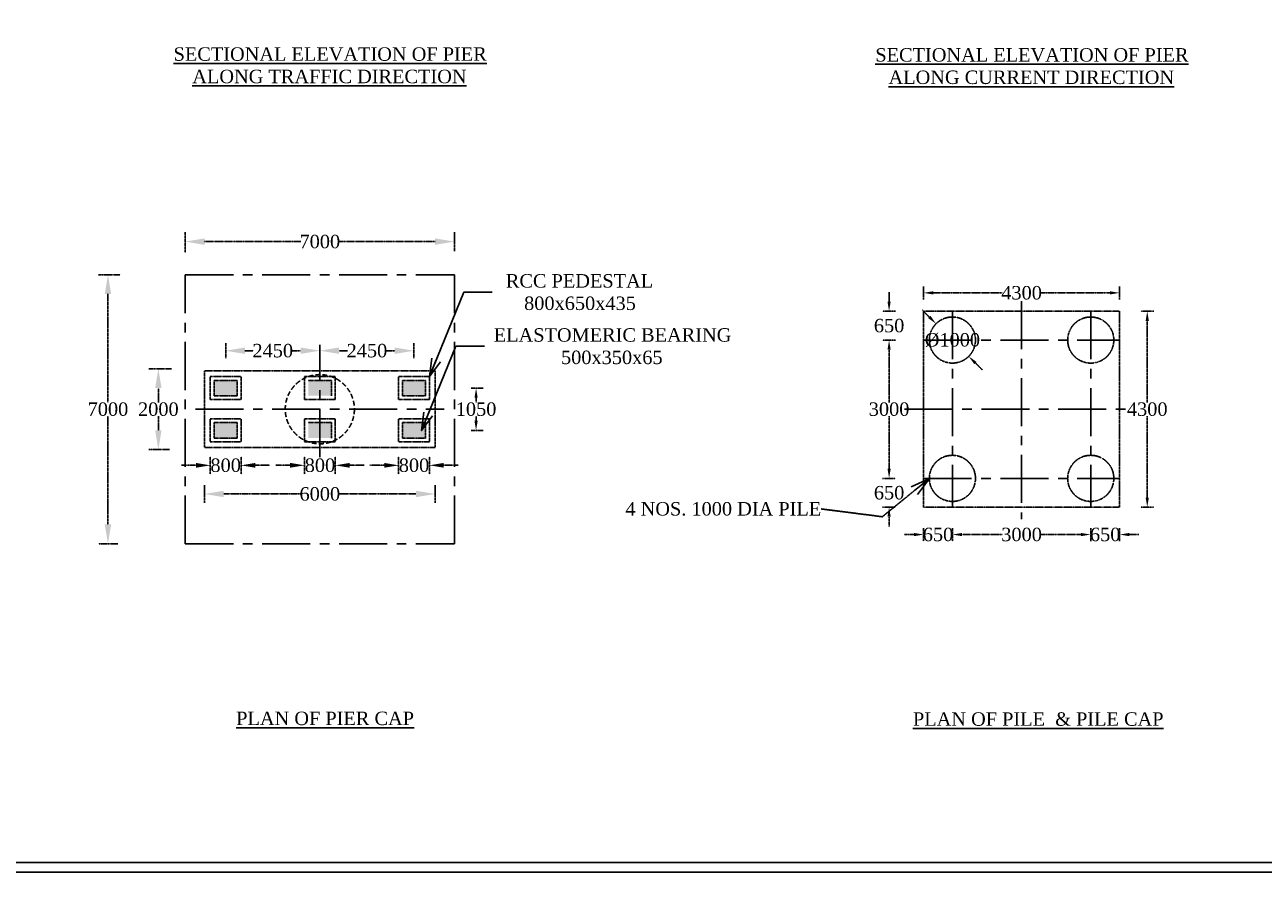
# Model space of a CAD drawing. Header units: millimetres. Extents: x 103078 to 7104496, y -104267 to 320261.
# Tile 3 of 12: x 442093 to 506543, y 90605 to 134721. Entities that reach past the tile are written whole.
import ezdxf

# ---------------------------------------------------------------- set-up
doc = ezdxf.new("R2010")
doc.units = ezdxf.units.MM
doc.header["$MEASUREMENT"] = 0
doc.linetypes.add('CENTERX2', pattern=[4, 2.5, -0.5, 0.5, -0.5])
doc.linetypes.add('HIDDEN', pattern=[0.375, 0.25, -0.125])
doc.styles.get("Standard").update_dxf_attribs({"font": 'times.ttf'})
doc.styles.add('style1', font='txt.shx', dxfattribs={"height": 1})
doc.dimstyles.get("Standard").update_dxf_attribs({"dimtxt": 400, "dimasz": 215, "dimexe": 0.18, "dimexo": 0.0625, "dimgap": 0.09, "dimtad": 0, "dimtih": 1, "dimtoh": 1, "dimdec": 0, "dimzin": 4, "dimdsep": 46, "dimtxsty": 'Standard', "dimblk": 'OPEN90', "dimcen": 0, "dimadec": 0, "dimazin": 1, "dimtfac": 1, "dimtdec": 0, "dimtix": 1, "dimtofl": 0, "dimtmove": 0, "dimatfit": 3, "dimldrblk": 'OPEN30', "dimfxl": 0, "dimtolj": 1, "dimtzin": 0, "dimarcsym": 0})

# ---------------------------------------------------------------- blocks, each defined once
blk = doc.blocks.new('*D76')
at = {"color": 0, "linetype": 'HIDDEN', "lineweight": -2, "transparency": 16777216}
for p, q in [((451448, 110296), (451448, 110297)), ((452448, 110296), (456455, 110296)), ((462448, 110296), (458441, 110296)), ((463448, 110296), (463448, 110297))]:
    blk.add_line(p, q, dxfattribs=at)
at = {"color": 0, "linetype": 'HIDDEN', "transparency": 16777216}
for points in [[(452448, 110463), (452448, 110130), (451448, 110296)], [(462448, 110463), (462448, 110130), (463448, 110296)]]:
    blk.add_solid(points, dxfattribs=at)
at = {"layer": 'Defpoints', "color": 0, "linetype": 'HIDDEN', "transparency": 16777216}
for p in [(451448, 110296), (463448, 110296), (463448, 110296)]:
    blk.add_point(p, dxfattribs=at)
at = {"color": 0, "linetype": 'HIDDEN', "transparency": 16777216, "insert": (457448, 110296), "char_height": 500, "attachment_point": 5}
blk.add_mtext('\\A1;{\\H1.4x;6000}', dxfattribs=at)
blk = doc.blocks.new('*D77')
at = {"color": 0, "linetype": 'HIDDEN', "lineweight": -2, "transparency": 16777216}
for p, q in [((452548, 117754), (452548, 117754)), ((453548, 117754), (453994, 117754)), ((456448, 117754), (456002, 117754)), ((457448, 117754), (457448, 117754))]:
    blk.add_line(p, q, dxfattribs=at)
at = {"color": 0, "linetype": 'HIDDEN', "transparency": 16777216}
for points in [[(453548, 117920), (453548, 117587), (452548, 117754)], [(456448, 117920), (456448, 117587), (457448, 117754)]]:
    blk.add_solid(points, dxfattribs=at)
at = {"layer": 'Defpoints', "color": 0, "linetype": 'HIDDEN', "transparency": 16777216}
for p in [(452548, 117754), (457448, 117754), (457448, 117754)]:
    blk.add_point(p, dxfattribs=at)
at = {"color": 0, "linetype": 'HIDDEN', "transparency": 16777216, "insert": (454998, 117754), "char_height": 500, "attachment_point": 5}
blk.add_mtext('\\A1;{\\H1.4x;2450}', dxfattribs=at)
blk = doc.blocks.new('*D46')
at = {"color": 0, "linetype": 'HIDDEN', "lineweight": -2, "transparency": 16777216}
for p, q in [((457448, 117754), (457448, 117754)), ((458448, 117754), (458894, 117754)), ((461348, 117754), (460902, 117754)), ((462348, 117754), (462348, 117754))]:
    blk.add_line(p, q, dxfattribs=at)
at = {"color": 0, "linetype": 'HIDDEN', "transparency": 16777216}
for points in [[(458448, 117921), (458448, 117587), (457448, 117754)], [(461348, 117921), (461348, 117587), (462348, 117754)]]:
    blk.add_solid(points, dxfattribs=at)
at = {"layer": 'Defpoints', "color": 0, "linetype": 'HIDDEN', "transparency": 16777216}
for p in [(457448, 117754), (462348, 117754), (462348, 117754)]:
    blk.add_point(p, dxfattribs=at)
at = {"color": 0, "linetype": 'HIDDEN', "transparency": 16777216, "insert": (459898, 117754), "char_height": 500, "attachment_point": 5}
blk.add_mtext('\\A1;{\\H1.4x;2450}', dxfattribs=at)
blk = doc.blocks.new('*D78')
at = {"color": 0, "linetype": 'HIDDEN', "lineweight": -2, "transparency": 16777216}
for p, q in [((450998, 111788), (450248, 111788)), ((451748, 111788), (451748, 111788)), ((453348, 111788), (453348, 111788)), ((454098, 111788), (454848, 111788))]:
    blk.add_line(p, q, dxfattribs=at)
at = {"color": 0, "linetype": 'HIDDEN', "transparency": 16777216}
for points in [[(450998, 111913), (450998, 111663), (451748, 111788)], [(454098, 111913), (454098, 111663), (453348, 111788)]]:
    blk.add_solid(points, dxfattribs=at)
at = {"layer": 'Defpoints', "color": 0, "linetype": 'HIDDEN', "transparency": 16777216}
for p in [(451748, 111788), (453348, 111788), (453348, 111788)]:
    blk.add_point(p, dxfattribs=at)
at = {"color": 0, "linetype": 'HIDDEN', "transparency": 16777216, "insert": (452548, 111788), "char_height": 500, "attachment_point": 5}
blk.add_mtext('\\A1;{\\H1.4x;800}', dxfattribs=at)
blk = doc.blocks.new('*D47')
at = {"color": 0, "linetype": 'HIDDEN', "lineweight": -2, "transparency": 16777216}
for p, q in [((455904, 111788), (455154, 111788)), ((456654, 111788), (456654, 111788)), ((458254, 111788), (458254, 111788)), ((459004, 111788), (459754, 111788))]:
    blk.add_line(p, q, dxfattribs=at)
at = {"color": 0, "linetype": 'HIDDEN', "transparency": 16777216}
for points in [[(455904, 111913), (455904, 111663), (456654, 111788)], [(459004, 111913), (459004, 111663), (458254, 111788)]]:
    blk.add_solid(points, dxfattribs=at)
at = {"layer": 'Defpoints', "color": 0, "linetype": 'HIDDEN', "transparency": 16777216}
for p in [(456654, 111788), (458254, 111788), (458254, 111788)]:
    blk.add_point(p, dxfattribs=at)
at = {"color": 0, "linetype": 'HIDDEN', "transparency": 16777216, "insert": (457454, 111788), "char_height": 500, "attachment_point": 5}
blk.add_mtext('\\A1;{\\H1.4x;800}', dxfattribs=at)
blk = doc.blocks.new('*D48')
at = {"color": 0, "linetype": 'HIDDEN', "lineweight": -2, "transparency": 16777216}
for p, q in [((460800, 111788), (460050, 111788)), ((461550, 111788), (461550, 111788)), ((463150, 111788), (463150, 111788)), ((463900, 111788), (464650, 111788))]:
    blk.add_line(p, q, dxfattribs=at)
at = {"color": 0, "linetype": 'HIDDEN', "transparency": 16777216}
for points in [[(460800, 111913), (460800, 111663), (461550, 111788)], [(463900, 111913), (463900, 111663), (463150, 111788)]]:
    blk.add_solid(points, dxfattribs=at)
at = {"layer": 'Defpoints', "color": 0, "linetype": 'HIDDEN', "transparency": 16777216}
for p in [(461550, 111788), (463150, 111788), (463150, 111788)]:
    blk.add_point(p, dxfattribs=at)
at = {"color": 0, "linetype": 'HIDDEN', "transparency": 16777216, "insert": (462350, 111788), "char_height": 500, "attachment_point": 5}
blk.add_mtext('\\A1;{\\H1.4x;800}', dxfattribs=at)
blk = doc.blocks.new('*D79')
at = {"color": 0, "linetype": 'HIDDEN', "lineweight": -2, "transparency": 16777216}
for p, q in [((465579, 115808), (465579, 115808)), ((465579, 115308), (465579, 115065)), ((465579, 114108), (465579, 114352)), ((465579, 113608), (465579, 113608))]:
    blk.add_line(p, q, dxfattribs=at)
at = {"color": 0, "linetype": 'HIDDEN', "transparency": 16777216}
for points in [[(465496, 115308), (465663, 115308), (465579, 115808)], [(465496, 114108), (465663, 114108), (465579, 113608)]]:
    blk.add_solid(points, dxfattribs=at)
at = {"layer": 'Defpoints', "color": 0, "linetype": 'HIDDEN', "transparency": 16777216}
for p in [(465579, 115808), (465579, 113608), (465579, 113608)]:
    blk.add_point(p, dxfattribs=at)
at = {"color": 0, "linetype": 'HIDDEN', "transparency": 16777216, "insert": (465579, 114708), "char_height": 500, "attachment_point": 5}
blk.add_mtext('\\A1;{\\H1.4x;1050}', dxfattribs=at)
blk = doc.blocks.new('*D80')
at = {"color": 0, "linetype": 'HIDDEN', "lineweight": -2, "transparency": 16777216}
for p, q in [((487073, 111608), (487073, 112108)), ((487073, 111108), (487073, 111108)), ((487073, 109608), (487073, 109608)), ((487073, 109108), (487073, 108608))]:
    blk.add_line(p, q, dxfattribs=at)
at = {"color": 0, "linetype": 'HIDDEN', "transparency": 16777216}
for points in [[(486990, 111608), (487156, 111608), (487073, 111108)], [(486990, 109108), (487156, 109108), (487073, 109608)]]:
    blk.add_solid(points, dxfattribs=at)
at = {"layer": 'Defpoints', "color": 0, "linetype": 'HIDDEN', "transparency": 16777216}
for p in [(487073, 111108), (487073, 111108), (487073, 109608)]:
    blk.add_point(p, dxfattribs=at)
at = {"color": 0, "linetype": 'HIDDEN', "transparency": 16777216, "insert": (487073, 110358), "char_height": 500, "attachment_point": 5}
blk.add_mtext('\\A1;{\\H1.4x;650}', dxfattribs=at)
blk = doc.blocks.new('*D53')
at = {"color": 0, "linetype": 'HIDDEN', "lineweight": -2, "transparency": 16777216}
for p, q in [((487073, 120308), (487073, 120808)), ((487073, 119808), (487073, 119808)), ((487073, 118308), (487073, 118308)), ((487073, 117808), (487073, 117308))]:
    blk.add_line(p, q, dxfattribs=at)
at = {"color": 0, "linetype": 'HIDDEN', "transparency": 16777216}
for points in [[(486990, 120308), (487156, 120308), (487073, 119808)], [(486990, 117808), (487156, 117808), (487073, 118308)]]:
    blk.add_solid(points, dxfattribs=at)
at = {"layer": 'Defpoints', "color": 0, "linetype": 'HIDDEN', "transparency": 16777216}
for p in [(487073, 119808), (487073, 118308), (487073, 118308)]:
    blk.add_point(p, dxfattribs=at)
at = {"color": 0, "linetype": 'HIDDEN', "transparency": 16777216, "insert": (487073, 119058), "char_height": 500, "attachment_point": 5}
blk.add_mtext('\\A1;{\\H1.4x;650}', dxfattribs=at)
blk = doc.blocks.new('*D54')
at = {"color": 0, "linetype": 'HIDDEN', "lineweight": -2, "transparency": 16777216}
for p, q in [((487073, 118308), (487073, 118308)), ((487073, 117808), (487073, 115065)), ((487073, 111608), (487073, 114352)), ((487073, 111108), (487073, 111108))]:
    blk.add_line(p, q, dxfattribs=at)
at = {"color": 0, "linetype": 'HIDDEN', "transparency": 16777216}
for points in [[(486990, 117808), (487156, 117808), (487073, 118308)], [(486990, 111608), (487156, 111608), (487073, 111108)]]:
    blk.add_solid(points, dxfattribs=at)
at = {"layer": 'Defpoints', "color": 0, "linetype": 'HIDDEN', "transparency": 16777216}
for p in [(487073, 118308), (487073, 111108), (487073, 111108)]:
    blk.add_point(p, dxfattribs=at)
at = {"color": 0, "linetype": 'HIDDEN', "transparency": 16777216, "insert": (487073, 114708), "char_height": 500, "attachment_point": 5}
blk.add_mtext('\\A1;{\\H1.4x;3000}', dxfattribs=at)
blk = doc.blocks.new('*D55')
at = {"color": 0, "linetype": 'HIDDEN', "lineweight": -2, "transparency": 16777216}
for p, q in [((489165, 119510), (488812, 119864)), ((489519, 119157), (489519, 119157)), ((491216, 117460), (491216, 117460)), ((491570, 117106), (491923, 116753))]:
    blk.add_line(p, q, dxfattribs=at)
at = {"color": 0, "linetype": 'HIDDEN', "transparency": 16777216}
for points in [[(489224, 119569), (489107, 119452), (489519, 119157)], [(491629, 117165), (491511, 117047), (491216, 117460)]]:
    blk.add_solid(points, dxfattribs=at)
at = {"layer": 'Defpoints', "color": 0, "linetype": 'HIDDEN', "transparency": 16777216}
for p in [(489519, 119157), (491216, 117460), (491216, 117460)]:
    blk.add_point(p, dxfattribs=at)
at = {"color": 0, "linetype": 'HIDDEN', "transparency": 16777216, "insert": (490368, 118308), "char_height": 500, "attachment_point": 5}
blk.add_mtext('\\A1;{\\H1.4x;%%C1000}', dxfattribs=at)
blk = doc.blocks.new('*D81')
at = {"color": 0, "linetype": 'HIDDEN', "lineweight": -2, "transparency": 16777216}
for p, q in [((497068, 108184), (496568, 108184)), ((497568, 108184), (497568, 108184)), ((499068, 108184), (499068, 108184)), ((499568, 108184), (500068, 108184))]:
    blk.add_line(p, q, dxfattribs=at)
at = {"color": 0, "linetype": 'HIDDEN', "transparency": 16777216}
for points in [[(497068, 108267), (497068, 108101), (497568, 108184)], [(499568, 108267), (499568, 108101), (499068, 108184)]]:
    blk.add_solid(points, dxfattribs=at)
at = {"layer": 'Defpoints', "color": 0, "linetype": 'HIDDEN', "transparency": 16777216}
for p in [(497568, 108184), (497568, 108184), (499068, 108184)]:
    blk.add_point(p, dxfattribs=at)
at = {"color": 0, "linetype": 'HIDDEN', "transparency": 16777216, "insert": (498318, 108184), "char_height": 500, "attachment_point": 5}
blk.add_mtext('\\A1;{\\H1.4x;650}', dxfattribs=at)
blk = doc.blocks.new('*D56')
at = {"color": 0, "linetype": 'HIDDEN', "lineweight": -2, "transparency": 16777216}
for p, q in [((488368, 108184), (487868, 108184)), ((488868, 108184), (488868, 108184)), ((490368, 108184), (490368, 108184)), ((490868, 108184), (491368, 108184))]:
    blk.add_line(p, q, dxfattribs=at)
at = {"color": 0, "linetype": 'HIDDEN', "transparency": 16777216}
for points in [[(488368, 108267), (488368, 108100), (488868, 108184)], [(490868, 108267), (490868, 108100), (490368, 108184)]]:
    blk.add_solid(points, dxfattribs=at)
at = {"layer": 'Defpoints', "color": 0, "linetype": 'HIDDEN', "transparency": 16777216}
for p in [(488868, 108184), (490368, 108184), (490368, 108184)]:
    blk.add_point(p, dxfattribs=at)
at = {"color": 0, "linetype": 'HIDDEN', "transparency": 16777216, "insert": (489618, 108184), "char_height": 500, "attachment_point": 5}
blk.add_mtext('\\A1;{\\H1.4x;650}', dxfattribs=at)
blk = doc.blocks.new('*D57')
at = {"color": 0, "linetype": 'HIDDEN', "lineweight": -2, "transparency": 16777216}
for p, q in [((490368, 108184), (490368, 108184)), ((490868, 108184), (492973, 108184)), ((497068, 108184), (494962, 108184)), ((497568, 108184), (497568, 108184))]:
    blk.add_line(p, q, dxfattribs=at)
at = {"color": 0, "linetype": 'HIDDEN', "transparency": 16777216}
for points in [[(490868, 108267), (490868, 108100), (490368, 108184)], [(497068, 108267), (497068, 108100), (497568, 108184)]]:
    blk.add_solid(points, dxfattribs=at)
at = {"layer": 'Defpoints', "color": 0, "linetype": 'HIDDEN', "transparency": 16777216}
for p in [(490368, 108184), (497568, 108184), (497568, 108184)]:
    blk.add_point(p, dxfattribs=at)
at = {"color": 0, "linetype": 'HIDDEN', "transparency": 16777216, "insert": (493968, 108184), "char_height": 500, "attachment_point": 5}
blk.add_mtext('\\A1;{\\H1.4x;3000}', dxfattribs=at)
blk = doc.blocks.new('*D82')
at = {"color": 0, "linetype": 'HIDDEN', "lineweight": -2, "transparency": 16777216}
for p, q in [((488868, 120766), (488868, 120766)), ((489368, 120765), (492960, 120765)), ((498568, 120765), (494975, 120765)), ((499068, 120766), (499068, 120766))]:
    blk.add_line(p, q, dxfattribs=at)
at = {"color": 0, "linetype": 'HIDDEN', "transparency": 16777216}
for points in [[(489368, 120849), (489368, 120682), (488868, 120765)], [(498568, 120849), (498568, 120682), (499068, 120765)]]:
    blk.add_solid(points, dxfattribs=at)
at = {"layer": 'Defpoints', "color": 0, "linetype": 'HIDDEN', "transparency": 16777216}
for p in [(488868, 120765), (499068, 120765), (499068, 120765)]:
    blk.add_point(p, dxfattribs=at)
at = {"color": 0, "linetype": 'HIDDEN', "transparency": 16777216, "insert": (493968, 120765), "char_height": 500, "attachment_point": 5}
blk.add_mtext('\\A1;{\\H1.4x;4300}', dxfattribs=at)
blk = doc.blocks.new('*D83')
at = {"color": 0, "linetype": 'HIDDEN', "lineweight": -2, "transparency": 16777216}
for p, q in [((500507, 119808), (500508, 119808)), ((500507, 119308), (500507, 115065)), ((500507, 110108), (500507, 114352)), ((500507, 109608), (500508, 109608))]:
    blk.add_line(p, q, dxfattribs=at)
at = {"color": 0, "linetype": 'HIDDEN', "transparency": 16777216}
for points in [[(500424, 119308), (500591, 119308), (500507, 119808)], [(500424, 110108), (500591, 110108), (500507, 109608)]]:
    blk.add_solid(points, dxfattribs=at)
at = {"layer": 'Defpoints', "color": 0, "linetype": 'HIDDEN', "transparency": 16777216}
for p in [(500507, 119808), (500507, 109608), (500507, 109608)]:
    blk.add_point(p, dxfattribs=at)
at = {"color": 0, "linetype": 'HIDDEN', "transparency": 16777216, "insert": (500507, 114708), "char_height": 500, "attachment_point": 5}
blk.add_mtext('\\A1;{\\H1.4x;4300}', dxfattribs=at)
blk = doc.blocks.new('*D60')
at = {"color": 0, "linetype": 'HIDDEN', "lineweight": -2, "transparency": 16777216}
for p, q in [((449730, 116808), (448545, 116808)), ((449045, 115808), (449045, 115065)), ((449045, 113608), (449045, 114352)), ((449629, 112608), (448545, 112608))]:
    blk.add_line(p, q, dxfattribs=at)
at = {"color": 0, "linetype": 'HIDDEN', "transparency": 16777216}
for points in [[(448878, 115808), (449211, 115808), (449045, 116808)], [(448878, 113608), (449211, 113608), (449045, 112608)]]:
    blk.add_solid(points, dxfattribs=at)
at = {"layer": 'Defpoints', "color": 0, "linetype": 'HIDDEN', "transparency": 16777216}
for p in [(450230, 116808), (449045, 112608), (450129, 112608)]:
    blk.add_point(p, dxfattribs=at)
at = {"color": 0, "linetype": 'HIDDEN', "transparency": 16777216, "insert": (449045, 114708), "char_height": 1000, "attachment_point": 5}
blk.add_mtext('\\A1;{\\H0.7x;2000}', dxfattribs=at)
blk = doc.blocks.new('*D67')
at = {"color": 0, "linetype": 'HIDDEN', "lineweight": -2, "transparency": 16777216}
for p, q in [((450448, 122860), (450448, 123932)), ((464448, 122933), (464448, 123932)), ((451448, 123432), (456452, 123432)), ((463448, 123432), (458444, 123432))]:
    blk.add_line(p, q, dxfattribs=at)
at = {"color": 0, "linetype": 'HIDDEN', "transparency": 16777216}
for points in [[(451448, 123599), (451448, 123265), (450448, 123432)], [(463448, 123599), (463448, 123265), (464448, 123432)]]:
    blk.add_solid(points, dxfattribs=at)
at = {"layer": 'Defpoints', "color": 0, "linetype": 'HIDDEN', "transparency": 16777216}
for p in [(464448, 123432), (450448, 122360), (464448, 122433)]:
    blk.add_point(p, dxfattribs=at)
at = {"color": 0, "linetype": 'HIDDEN', "transparency": 16777216, "insert": (457448, 123432), "char_height": 1000, "attachment_point": 5}
blk.add_mtext('\\A1;{\\H0.7x;7000}', dxfattribs=at)
blk = doc.blocks.new('*D68')
at = {"color": 0, "linetype": 'HIDDEN', "lineweight": -2, "transparency": 16777216}
for p, q in [((447049, 121708), (445922, 121708)), ((446422, 120708), (446422, 115066)), ((446422, 108708), (446422, 114351)), ((446933, 107708), (445922, 107708))]:
    blk.add_line(p, q, dxfattribs=at)
at = {"color": 0, "linetype": 'HIDDEN', "transparency": 16777216}
for points in [[(446256, 120708), (446589, 120708), (446422, 121708)], [(446256, 108708), (446589, 108708), (446422, 107708)]]:
    blk.add_solid(points, dxfattribs=at)
at = {"layer": 'Defpoints', "color": 0, "linetype": 'HIDDEN', "transparency": 16777216}
for p in [(447549, 121708), (446422, 107708), (447433, 107708)]:
    blk.add_point(p, dxfattribs=at)
at = {"color": 0, "linetype": 'HIDDEN', "transparency": 16777216, "insert": (446422, 114708), "char_height": 1000, "attachment_point": 5}
blk.add_mtext('\\A1;{\\H0.7x;7000}', dxfattribs=at)

msp = doc.modelspace()

# ---------------------------------------------------------------- hatches: boundary and pattern name
at = {"linetype": 'HIDDEN'}
for points in [[(451947.8, 115408.4), (453147.8, 115408.4), (453147.8, 116208.4), (451947.8, 116208.4)], [(458047.8, 116208.4), (456847.8, 116208.4), (456847.8, 115408.4), (458047.8, 115408.4)], [(462947.8, 115408.4), (462947.8, 116208.4), (461747.8, 116208.4), (461747.8, 115408.4)], [(451947.8, 114008.4), (451947.8, 113208.4), (453147.8, 113208.4), (453147.8, 114008.4)], [(456847.8, 113208.4), (458047.8, 113208.4), (458047.8, 114008.4), (456847.8, 114008.4)], [(462947.8, 114008.4), (461747.8, 114008.4), (461747.8, 113208.4), (462947.8, 113208.4)]]:
    msp.add_hatch(color=0, dxfattribs=at).paths.add_polyline_path(points)

# ---------------------------------------------------------------- linework, layer by layer
at = {"color": 0, "linetype": 'CENTERX2', "ltscale": 1000}
for p, q in [((450447.8, 121708.4), (464447.8, 121708.4)), ((450447.8, 107708.4), (450447.8, 121708.4)), ((464447.8, 107708.4), (464447.8, 121708.4)), ((493967.6, 120329), (493967.6, 108985.8)), ((490367.6, 119808.4), (490367.6, 109608.4)), ((497567.6, 119808.4), (497567.6, 109608.4)), ((457447.8, 112207.3), (457447.8, 118053.3)), ((488867.6, 118308.4), (499067.6, 118308.4)), ((450972.7, 114708.4), (463921.1, 114708.4)), ((457447.8, 114708.4), (457447.8, 112207.3)), ((487873.3, 114708.4), (499785.5, 114708.4)), ((488867.6, 111108.4), (499067.6, 111108.4)), ((450447.8, 107708.4), (464447.8, 107708.4))]:
    msp.add_line(p, q, dxfattribs=at)
at = {"color": 0, "linetype": 'HIDDEN'}
for p, q in [((488867.6, 121102.7), (488867.6, 120428.2)), ((499067.6, 121102.7), (499067.6, 120428.2)), ((487410.1, 119808.4), (486735.6, 119808.4)), ((488867.6, 119808.4), (488867.6, 109608.4)), ((488867.6, 119808.4), (499067.6, 119808.4)), ((499067.6, 119808.4), (499067.6, 109608.4)), ((500844.6, 119808.4), (500170.1, 119808.4)), ((452547.8, 117368.7), (452547.8, 118138.3)), ((462347.8, 117368.7), (462347.8, 118138.3)), ((487410.1, 118308.4), (486735.6, 118308.4)), ((457447.8, 117067.2), (457447.8, 117836.8)), ((451447.8, 116708.4), (463447.8, 116708.4)), ((451447.8, 112708.4), (451447.8, 116708.4)), ((463447.8, 112708.4), (463447.8, 116708.4)), ((451747.8, 116408.4), (453347.8, 116408.4)), ((451747.8, 115208.4), (451747.8, 116408.4)), ((451947.8, 116208.4), (451947.8, 115408.4)), ((453147.8, 116208.4), (451947.8, 116208.4)), ((453147.8, 116208.4), (453147.8, 115408.4)), ((453347.8, 115208.4), (453347.8, 116408.4)), ((456647.8, 116408.4), (458247.8, 116408.4)), ((456647.8, 115208.4), (456647.8, 116408.4)), ((456647.8, 115208.4), (456647.8, 116408.4)), ((458047.8, 116208.4), (456847.8, 116208.4)), ((458047.8, 116208.4), (458047.8, 115408.4)), ((458247.8, 115208.4), (458247.8, 116408.4)), ((461547.8, 116408.4), (463147.8, 116408.4)), ((461547.8, 115208.4), (461547.8, 116408.4)), ((461747.8, 116208.4), (461747.8, 115408.4)), ((461747.8, 116208.4), (462947.8, 116208.4)), ((462947.8, 116208.4), (462947.8, 115408.4)), ((463147.8, 115208.4), (463147.8, 116408.4)), ((453147.8, 115408.4), (451947.8, 115408.4)), ((461747.8, 115408.4), (462947.8, 115408.4)), ((465318, 115808.4), (465947, 115808.4)), ((451447.8, 115208.4), (451468.6, 115208.4)), ((451747.8, 115208.4), (453347.8, 115208.4)), ((456647.8, 115208.4), (458247.8, 115208.4)), ((461547.8, 115208.4), (463147.8, 115208.4)), ((463426.9, 115208.4), (463447.8, 115208.4)), ((451747.8, 114208.4), (453347.8, 114208.4)), ((451747.8, 113008.4), (451747.8, 114208.4)), ((453347.8, 113008.4), (453347.8, 114208.4)), ((456647.8, 114208.4), (458247.8, 114208.4)), ((456647.8, 113008.4), (456647.8, 114208.4)), ((456647.8, 113008.4), (456647.8, 114208.4)), ((458247.8, 113008.4), (458247.8, 114208.4)), ((461547.8, 114208.4), (463147.8, 114208.4)), ((461547.8, 113008.4), (461547.8, 114208.4)), ((463147.8, 113008.4), (463147.8, 114208.4)), ((463426.9, 114208.4), (463447.8, 114208.4)), ((451947.8, 113208.4), (451947.8, 114008.4)), ((453147.8, 114008.4), (451947.8, 114008.4)), ((453147.8, 113208.4), (453147.8, 114008.4)), ((458047.8, 114008.4), (456847.8, 114008.4)), ((458047.8, 113208.4), (458047.8, 114008.4)), ((461747.8, 113208.4), (461747.8, 114008.4)), ((461747.8, 114008.4), (462947.8, 114008.4)), ((462947.8, 113208.4), (462947.8, 114008.4)), ((465318, 113608.4), (465947, 113608.4)), ((451747.8, 113008.4), (453347.8, 113008.4)), ((453147.8, 113208.4), (451947.8, 113208.4)), ((456647.8, 113008.4), (458247.8, 113008.4)), ((461547.8, 113008.4), (463147.8, 113008.4)), ((461747.8, 113208.4), (462947.8, 113208.4)), ((451447.8, 112708.4), (463447.8, 112708.4)), ((451747.8, 112255), (451747.8, 111321.2)), ((453347.8, 112255), (453347.8, 111321.2)), ((456654.1, 112255), (456654.1, 111321.2)), ((458245.5, 112255), (458245.5, 111321.2)), ((461549.6, 112255), (461549.6, 111321.2)), ((463156.8, 112255), (463156.8, 111321.2)), ((487410.3, 111108.4), (486735.8, 111108.4)), ((451447.8, 110763.3), (451447.8, 109829.5)), ((463447.8, 110763.3), (463447.8, 109829.5)), ((487410.3, 109608.4), (486735.8, 109608.4)), ((488867.6, 109608.4), (499067.6, 109608.4)), ((500844.5, 109608.4), (500170, 109608.4)), ((488867.6, 108520.9), (488867.6, 107846.4)), ((490367.6, 108520.9), (490367.6, 107846.4)), ((497567.6, 108521.1), (497567.6, 107846.6)), ((499067.6, 108521.1), (499067.6, 107846.6))]:
    msp.add_line(p, q, dxfattribs=at)
at = {"color": 0, "linetype": 'Continuous'}
for p, q in [((376865.6, 91105.4, -22500), (600977.6, 91105.4, -22500)), ((376865.6, 90605.4, -22500), (600977.6, 90605.4, -22500))]:
    msp.add_line(p, q, dxfattribs=at)
at = {"color": 0, "linetype": 'HIDDEN'}
for centre in [(490367.6, 118308.4), (497567.6, 118308.4), (490367.6, 111108.4), (497567.6, 111108.4)]:
    msp.add_circle(centre, 1200, dxfattribs=at)
at = {"color": 0, "linetype": 'HIDDEN', "ltscale": 1000}
msp.add_circle((457447.8, 114708.4), 1800, dxfattribs=at)

# ---------------------------------------------------------------- texts
at = {"color": 0, "linetype": 'HIDDEN', "char_height": 700, "attachment_point": 4}
for s, insert, width in [('\\pi767.01839;{\\LSECTIONAL ELEVATION OF PIER \\P\\pi1740.5584;ALONG TRAFFIC DIRECTION}', (449069.9, 132608.5), 17411.975), ('\\pi695.85952;{\\LSECTIONAL ELEVATION OF PIER \\P\\pi1382.73767;ALONG CURRENT DIRECTION}', (485660.7, 132566), 17269.657)]:
    msp.add_mtext(s, dxfattribs=dict(at, insert=insert, width=width))
at = {"color": 0, "char_height": 518.4, "attachment_point": 1, "style": 'style1'}
for s, insert, width in [('\\pi589.00859;{\\fTimes New Roman|b0|i0|c0|p18;\\H1.35031x;\\LSECTIONAL ELEVATION OF ABUTMENT \\P\\pi3009.48688;ALONG CURRENT DIRECTION \\fViner Hand ITC|b0|i0|c0|p66;\\l    \\H0.74057x;               }', (378610.1, 133758.7), 20523.17), ('\\pi283.29749;{\\fTimes New Roman|b0|i0|c0|p18;\\H1.35031x;\\LSECTIONAL ELEVATION OF ABUTMENT \\P\\pi2990.43792;ALONG TRAFFIC DIRECTION \\fViner Hand ITC|b0|i0|c0|p66;\\l \\H1.28571x;  \\H1.11111x;   \\H0.5184x;             }', (412820.7, 133897.8), 19911.748)]:
    msp.add_mtext(s, dxfattribs=dict(at, insert=insert, width=width))
at = {"color": 0, "linetype": 'Continuous', "char_height": 700, "attachment_point": 4}
for s, insert, width in [('\\pi705.03289;RCC PEDESTAL\\P\\pi1655.35733;800x650x435', (466423.3, 120802.3), 8864.788), ('\\pi484.32276;ELASTOMERIC BEARING\\P\\pi3984.82745;500x350x65', (466015.3, 117986.1), 13020.051)]:
    msp.add_mtext(s, dxfattribs=dict(at, insert=insert, width=width))
at = {"color": 0, "linetype": 'HIDDEN', "insert": (483541.6, 109516.9), "char_height": 700, "attachment_point": 6}
msp.add_mtext('4 NOS. 1000 DIA PILE', dxfattribs=at)
at = {"color": 0, "attachment_point": 1, "style": 'style1'}
for s, insert, char_height in [('{\\fTimes New Roman|b0|i0|c0|p18;\\LPLAN OF PIER CAP\\fViner Hand ITC|b0|i0|c0|p66; \\l                       }', (453095.6, 98965.8), 700), ('{\\fTimes New Roman|b0|i0|c0|p18;\\H1.35031x;\\LPLAN OF PILE  & PILE CAP \\l          \\H0.74057x;             }', (488314.4, 98931.2), 518.4)]:
    msp.add_mtext(s, dxfattribs=dict(at, insert=insert, char_height=char_height))

# ---------------------------------------------------------------- dimensions: what is measured, and where the dimension line sits
at = {"color": 0, "linetype": 'HIDDEN'}
for base, p1, p2, text, override, picture, middle in [((464447.8, 123431.9), (450447.8, 122359.7), (464447.8, 122432.8), '{\\H0.7x;7000}', {"dimtxt": 1000, "dimasz": 1000, "dimexe": 500, "dimexo": 500, "dimfxl": 300}, '*D67', (457447.8, 123431.9)), ((499067.6, 120765.5), (488867.6, 120765.5), (499067.6, 120765.5), '{\\H1.4x;4300}', {"dimtxt": 500, "dimasz": 500, "dimfxl": 300}, '*D82', (493967.6, 120765.5)), ((457447.8, 117753.5), (452547.8, 117753.5), (457447.8, 117753.5), '{\\H1.4x;2450}', {"dimtxt": 500, "dimasz": 1000, "dimfxl": 300}, '*D77', (454997.8, 117753.5)), ((462347.8, 117753.9), (457447.8, 117753.9), (462347.8, 117753.9), '{\\H1.4x;2450}', {"dimtxt": 500, "dimasz": 1000, "dimfxl": 300}, '*D46', (459897.8, 117753.9)), ((453347.8, 111788.1), (451747.8, 111788.1), (453347.8, 111788.1), '{\\H1.4x;800}', {"dimtxt": 500, "dimasz": 750, "dimfxl": 300}, '*D78', (452547.8, 111788.1)), ((458254.1, 111788.1), (456654.1, 111788.1), (458254.1, 111788.1), '{\\H1.4x;800}', {"dimtxt": 500, "dimasz": 750, "dimfxl": 300}, '*D47', (457454.1, 111788.1)), ((463149.6, 111788.1), (461549.6, 111788.1), (463149.6, 111788.1), '{\\H1.4x;800}', {"dimtxt": 500, "dimasz": 750, "dimfxl": 300}, '*D48', (462349.6, 111788.1)), ((463447.8, 110296.4), (451447.8, 110296.4), (463447.8, 110296.4), '{\\H1.4x;6000}', {"dimtxt": 500, "dimasz": 1000, "dimfxl": 300}, '*D76', (457447.8, 110296.4))]:
    dim = msp.add_linear_dim(base=base, p1=p1, p2=p2, text=text, dimstyle='Standard', override=override, dxfattribs=at)
    dim.commit()
    dim.dimension.update_dxf_attribs({"geometry": picture, "text_midpoint": middle})
for base, p1, p2, angle, text, override, picture, middle in [((446422.4, 107708.4), (447548.8, 121708.4), (447432.9, 107708.4), 90, '{\\H0.7x;7000}', {"dimtxt": 1000, "dimasz": 1000, "dimexe": 500, "dimexo": 500, "dimfxl": 300}, '*D68', (446422.4, 114708.4)), ((487073, 118308.4), (487073, 119808.4), (487073, 118308.4), 90, '{\\H1.4x;650}', {"dimtxt": 500, "dimasz": 500, "dimfxl": 300}, '*D53', (487073, 119058.4)), ((491216.1, 117459.9), (489519, 119156.9), (491216.1, 117459.9), 315, '{\\H1.4x;%%C1000}', {"dimtxt": 500, "dimasz": 500, "dimfxl": 300}, '*D55', (490367.6, 118308.4)), ((500507.4, 109608.4), (500507.4, 119808.4), (500507.4, 109608.4), 90, '{\\H1.4x;4300}', {"dimtxt": 500, "dimasz": 500, "dimfxl": 300}, '*D83', (500507.4, 114708.4)), ((487073, 111108.4), (487073.1, 118308.4), (487073.1, 111108.4), 90, '{\\H1.4x;3000}', {"dimtxt": 500, "dimasz": 500, "dimfxl": 300}, '*D54', (487073, 114708.4)), ((449044.7, 112608.4), (450229.7, 116808.4), (450128.9, 112608.4), 90, '{\\H0.7x;2000}', {"dimtxt": 1000, "dimasz": 1000, "dimexe": 500, "dimexo": 500, "dimfxl": 300}, '*D60', (449044.7, 114708.4)), ((465579.3, 113608.4), (465579.3, 115808.4), (465579.3, 113608.4), 90, '{\\H1.4x;1050}', {"dimtxt": 500, "dimasz": 500, "dimfxl": 300}, '*D79', (465579.3, 114708.4)), ((487073.1, 111108.4), (487073.1, 109608.4), (487073.1, 111108.4), 90, '{\\H1.4x;650}', {"dimtxt": 500, "dimasz": 500, "dimfxl": 300}, '*D80', (487073.1, 110358.4)), ((490367.6, 108183.7), (488867.6, 108183.7), (490367.6, 108183.7), 180, '{\\H1.4x;650}', {"dimtxt": 500, "dimasz": 500, "dimfxl": 300}, '*D56', (489617.6, 108183.7)), ((497567.6, 108183.7), (490367.6, 108183.8), (497567.6, 108183.8), 180, '{\\H1.4x;3000}', {"dimtxt": 500, "dimasz": 500, "dimfxl": 300}, '*D57', (493967.6, 108183.7)), ((497567.6, 108183.8), (499067.6, 108183.8), (497567.6, 108183.8), 180, '{\\H1.4x;650}', {"dimtxt": 500, "dimasz": 500, "dimfxl": 300}, '*D81', (498317.6, 108183.8))]:
    dim = msp.add_linear_dim(base=base, p1=p1, p2=p2, angle=angle, text=text, dimstyle='Standard', override=override, dxfattribs=at)
    dim.commit()
    dim.dimension.update_dxf_attribs({"geometry": picture, "text_midpoint": middle})

# ---------------------------------------------------------------- leaders
at = {"color": 0, "linetype": 'Continuous', "annotation_type": 0, "has_hookline": 1, "hookline_direction": 0}
for points, text_width in [([(463147.8, 116408.4), (464939.4, 120802.3), (466423.3, 120802.3)], 7454.7), ([(462739.8, 113592.2), (464531.5, 117986.1), (466015.2, 117986.1)], 12051.4)]:
    msp.add_leader(points, dimstyle='Standard', override={"dimtxt": 900, "dimasz": 935, "dimexe": 300, "dimexo": 300, "dimfxl": 300}, dxfattribs=dict(at, text_width=text_width))
at = {"color": 0, "linetype": 'HIDDEN', "annotation_type": 0, "has_hookline": 1, "hookline_direction": 1, "text_width": 9922.6}
msp.add_leader([(489167.6, 111108.4), (486723.6, 109111.4), (483541.6, 109516.9)], dimstyle='Standard', override={"dimtxt": 1000, "dimasz": 1000, "dimexe": 500, "dimexo": 500, "dimfxl": 300}, dxfattribs=at)

doc.saveas('drawing.dxf')
